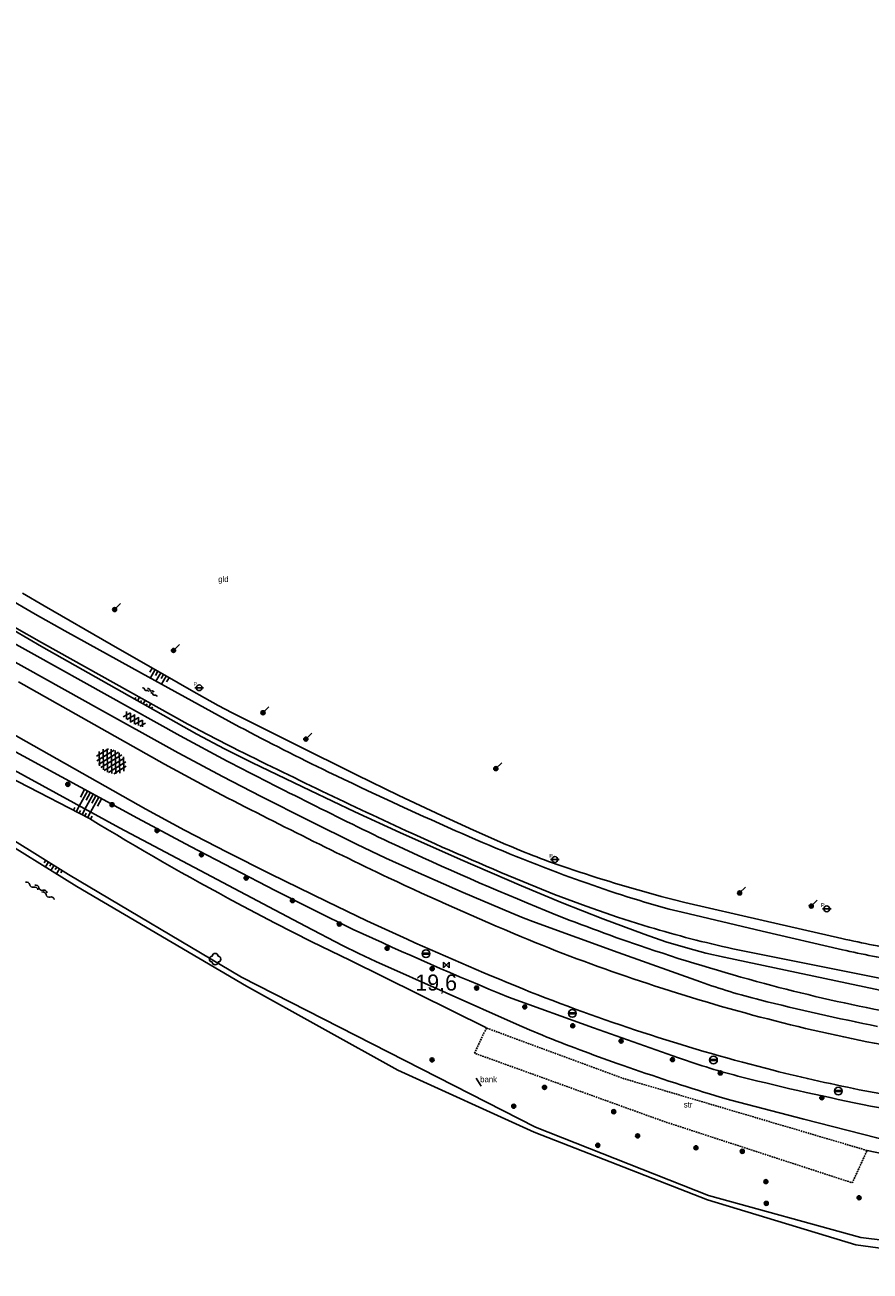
# Model space of a CAD drawing. Header units: metres. Extents: x 121538 to 126242, y 445257 to 454505.
# Tile 39 of 83: x 122399 to 122530, y 452364 to 452557. Entities that reach past the tile are written whole.
import ezdxf
from ezdxf.enums import TextEntityAlignment as Align

# ---------------------------------------------------------------- set-up
doc = ezdxf.new("R2010")
doc.units = ezdxf.units.M
doc.linetypes.add('STIPPELFIJN', pattern=[0.375, 0.25, -0.125])
for name, color, linetype in [('SYMBD01', 8, 'Continuous'), ('SYMBD04', 8, 'Continuous'), ('SYMBD05', 8, 'Continuous'), ('TEK-D05', 8, 'Continuous'), ('TEK-D19', 8, 'Continuous'), ('TER-T09', 8, 'Continuous'), ('TOPOT05', 8, 'STIPPELFIJN'), ('TOPOT19', 8, 'Continuous'), ('TOPOT22', 8, 'Continuous'), ('TOPOT26', 8, 'Continuous'), ('TOPOT30', 8, 'Continuous'), ('TOPOT50', 8, 'Continuous'), ('WAT-T00', 8, 'Continuous'), ('WEG-T01', 8, 'Continuous')]:
    doc.layers.add(name, color=color, linetype=linetype)
doc.styles.add('ISO', font='provutr.shx')
doc.styles.add('rtw_iso', font='iso-rtw.shx')

# ---------------------------------------------------------------- blocks, each defined once
blk = doc.blocks.new('talud')
for p, q in [((0, 0.75), (0.5, 0.75)), ((0, 0.5), (1, 0.5)), ((0, 0.25), (0.5, 0.25)), ((0, 0), (1, 0)), ((0, -0.25), (0.5, -0.25)), ((0, -0.5), (1, -0.5)), ((0, -0.75), (0.5, -0.75))]:
    blk.add_line(p, q)
blk = doc.blocks.new('water-m')
at = {"linetype": 'Continuous'}
for centre, start, end in [((-0.01, 0.75), 129.7446, 230.2554), ((-0.32, 1.12), 309.7446, 50.2554), ((-0.32, 0.37), 309.7446, 50.2554), ((0.32, 0.01), 129.7446, 230.2554), ((0, 0.38), 309.7446, 50.2554), ((-0.01, -0.74), 129.7446, 230.2554), ((-0.32, -0.37), 309.7446, 50.2554), ((-0.32, -1.12), 309.7446, 50.2554), ((0, -0.37), 309.7446, 50.2554)]:
    blk.add_arc(centre, 0.244, start, end, dxfattribs=at)
blk = doc.blocks.new('asfalt-xl')
at = {"linetype": 'Continuous'}
for p, q in [((1.01, 2.03), (-1.74, 0.43)), ((1.01, 2.03), (-1.74, 0.43)), ((0.41, 2.41), (-1.51, 1.29)), ((0.41, 2.41), (-1.51, 1.29)), ((1.75, 0.44), (-1.02, 2.02)), ((1.75, 0.44), (-1.02, 2.02)), ((1.52, 1.29), (-0.43, 2.4)), ((1.52, 1.29), (-0.43, 2.4)), ((1.4, 1.54), (-1.75, -0.3)), ((1.4, 1.54), (-1.75, -0.3)), ((1.41, -1.53), (-1.75, 0.28)), ((1.41, -1.53), (-1.75, 0.28)), ((1.65, -0.94), (-1.64, 0.94)), ((1.65, -0.94), (-1.64, 0.94)), ((1.64, 0.96), (-1.63, -0.95)), ((1.64, 0.96), (-1.63, -0.95)), ((1.77, -0.29), (-1.4, 1.52)), ((1.77, -0.29), (-1.4, 1.52)), ((1.76, 0.3), (-1.39, -1.53)), ((1.76, 0.3), (-1.39, -1.53)), ((1.02, -2.03), (-1.74, -0.45)), ((1.02, -2.03), (-1.74, -0.45)), ((0.41, -2.41), (-1.49, -1.33)), ((0.41, -2.41), (-1.49, -1.33)), ((1.75, -0.43), (-1, -2.03)), ((1.75, -0.43), (-1, -2.03)), ((1.53, -1.28), (-0.41, -2.41)), ((1.53, -1.28), (-0.41, -2.41))]:
    blk.add_line(p, q, dxfattribs=at)
blk = doc.blocks.new('water-l')
at = {"linetype": 'Continuous'}
for centre, start, end in [((-0.47, 2.22), 309.7446, 50.2554), ((0.16, 1.47), 129.7446, 230.2554), ((-0.47, 0.72), 309.7446, 50.2554), ((0.49, 0), 129.7446, 230.2554), ((-0.14, 0.75), 309.7446, 50.2554), ((0.16, -1.51), 129.7446, 230.2554), ((-0.47, -0.76), 309.7446, 50.2554), ((-0.47, -2.26), 309.7446, 50.2554), ((-0.14, -0.75), 309.7446, 50.2554)]:
    blk.add_arc(centre, 0.488, start, end, dxfattribs=at)
blk = doc.blocks.new('struik')
at = {"linetype": 'Continuous'}
for centre, start, end in [((-0.44, 0), 91.0912, 268.9013), ((0, 0.44), 1.0233, 178.9632), ((0.44, 0), 271.6625, 88.3448), ((0, -0.45), 180.4729, 359.5406)]:
    blk.add_arc(centre, 0.45, start, end, dxfattribs=at)
blk = doc.blocks.new('asfalt-m')
for p, q in [((-0.63, 0.38), (0.64, 1.04)), ((-0.63, 0.4), (0.66, -0.42)), ((-0.57, -0.3), (0.73, 0.38)), ((-0.53, 1.07), (0.74, 0.27)), ((-0.52, 1.14), (0.54, 1.69)), ((-0.43, 1.75), (0.63, 1.08)), ((-0.56, -0.38), (0.58, -1.1)), ((-0.49, -0.96), (0.67, -0.36)), ((-0.46, -1.19), (0.39, -1.73)), ((-0.34, -1.59), (0.57, -1.11))]:
    blk.add_line(p, q)
blk = doc.blocks.new('Prov-grensst')
blk.add_line((-0.67, 0), (0.67, 0))
blk.add_circle((0, 0), 0.45)
at = {"style": 'ISO'}
blk.add_text('P', height=0.6, dxfattribs=at).set_placement((-0.61, 0.58), align=Align.MIDDLE)
blk = doc.blocks.new('kilometerpaal')
for p, q in [((-0.44, 0.44), (0.44, -0.44)), ((-0.44, -0.44), (-0.44, 0.44)), ((0.44, 0.44), (-0.44, -0.44)), ((0.44, -0.44), (0.44, 0.44))]:
    blk.add_line(p, q)
at = {"style": 'rtw_iso'}
blk.add_attdef('KILOMETERPAAL', (0.59, 0.87), '', height=2.5, dxfattribs=at)
blk = doc.blocks.new('BOOM')
for radius in [0.315, 0.225, 0.135]:
    blk.add_circle((0, 0), radius)
blk = doc.blocks.new('vruchtboom')
blk.add_line((0, 0), (0.919239, 0.919239))
for radius in [0.315, 0.225, 0.135]:
    blk.add_circle((0, 0), radius)
blk = doc.blocks.new('balise')
blk.add_hatch(color=256).paths.add_polyline_path([(0.6, 0, 0.086579), (0.56, 0.2), (-0.56, 0.2, 0.086579), (-0.6, 0, 0.085386), (-0.57, -0.2), (0.57, -0.2, 0.085386)])
blk.add_circle((0, 0), 0.6)

msp = doc.modelspace()

# ---------------------------------------------------------------- linework, layer by layer
at = {"layer": 'TER-T09'}
for points in [[(122226.61, 452557.23), (122244.65, 452543.4), (122262.51, 452529.96), (122288.41, 452511.84), (122324.92, 452487.42), (122341.65, 452476.64), (122376.31, 452456.12), (122382.39, 452452.56), (122388.51, 452449.06), (122392.63, 452446.78), (122416.31, 452433.93), (122424.55, 452429.54), (122431.13, 452426.11), (122437.73, 452422.72), (122443.78, 452419.64), (122449.86, 452416.66, 0.011934), (122474.02, 452406.14), (122487.22, 452401.38), (122500.46, 452396.69, 0.022882), (122510.31, 452393.71, 0.02485), (122550.5, 452385.71, 0.023006), (122586.97, 452382.05)], [(122211.76, 452545.41), (122205.53, 452542.05), (122210.2, 452537.63), (122231.55, 452526.78), (122252.95, 452517.7), (122274.25, 452508.43), (122294.97, 452497.89), (122310.7, 452487.67), (122335, 452470.01), (122361.38, 452452.58), (122383.53, 452438.93), (122405.62, 452425.21), (122432.52, 452409.26), (122478.24, 452385.95), (122505.12, 452375.31), (122528.79, 452368.8), (122558.26, 452365.17), (122567.74, 452365.23, 0.048735), (122574.3, 452367.11, 0.07597), (122583.46, 452372.46), (122584.74, 452373.54), (122586.89, 452376.87)], [(122470.58, 452401.34), (122449.35, 452411.86), (122443.46, 452414.74), (122437.61, 452417.7), (122431.81, 452420.75, -0.014754), (122408.85, 452433.9), (122386.73, 452445.3), (122364.07, 452458.1), (122327.09, 452478.59), (122307.65, 452492.56), (122290.48, 452505.25)], [(122535.69, 452413.31, -0.014561), (122525.87, 452415.24), (122513.64, 452418.03), (122501.43, 452420.85), (122499.6, 452421.29), (122497.77, 452421.77, -0.014508), (122483.3, 452426.16, -0.021108), (122473.59, 452429.88), (122468.58, 452432.09), (122463.59, 452434.37), (122456.98, 452437.49), (122450.4, 452440.69), (122440.71, 452445.48), (122431.05, 452450.33), (122428.88, 452451.45), (122426.74, 452452.63), (122424.7, 452453.79), (122422.66, 452454.96), (122412.25, 452460.96), (122401.82, 452466.96), (122398.45, 452468.89)], [(122397.16, 452463.1), (122401.41, 452460.65), (122425.55, 452446.98), (122429.85, 452444.73), (122434.19, 452442.57), (122443.19, 452438.23), (122450.14, 452434.94), (122457.11, 452431.72), (122466.56, 452427.52), (122476.05, 452423.41), (122482.35, 452420.78), (122488.7, 452418.28), (122495.1, 452415.9), (122498.49, 452414.75), (122501.92, 452413.72), (122504.72, 452412.99), (122507.54, 452412.34), (122532.75, 452407.01, 0.006445), (122560.18, 452401.72), (122588.09, 452398.93), (122596.47, 452397.55), (122597.69, 452398.03)]]:
    msp.add_lwpolyline(points, format="xyb", dxfattribs=at)
msp.add_lwpolyline([(122586.89, 452376.87), (122571.92, 452376.04), (122548.21, 452378.45), (122529.77, 452382.3)], dxfattribs=at)
at = {"layer": 'TOPOT05', "flags": 128}
for points in [[(122470.58, 452401.34), (122468.73, 452397.42), (122498.22, 452386.8), (122527.47, 452377.28), (122529.77, 452382.3)], [(122529.77, 452382.3), (122491.89, 452393.49), (122470.58, 452401.34)]]:
    msp.add_lwpolyline(points, dxfattribs=at)
at = {"layer": 'TOPOT19'}
msp.add_lwpolyline([(122468.97, 452393.52), (122469.76, 452392.31)], dxfattribs=at)
at = {"layer": 'TOPOT50'}
msp.add_lwpolyline([(122586.89, 452376.87), (122559.41, 452379.46, -0.011439), (122541.23, 452382.13, -0.020667), (122531.28, 452384.25), (122519.94, 452387.18), (122508.61, 452390.14), (122506.93, 452390.6), (122505.26, 452391.1, -0.009568), (122490.94, 452395.82, -0.011565), (122479.28, 452400.22), (122477.27, 452401.05), (122475.28, 452401.91), (122464.31, 452406.79), (122453.37, 452411.69), (122450.76, 452412.9), (122448.19, 452414.18), (122442.46, 452417.15), (122436.76, 452420.18), (122413.54, 452432.42), (122391.59, 452444.41)], format="xyb", dxfattribs=at)
at = {"layer": 'WAT-T00'}
for points in [[(122395.79, 452468.33), (122400.39, 452465.66), (122405.02, 452463.06), (122416.96, 452456.48), (122428.91, 452449.91), (122430.52, 452449.03), (122432.14, 452448.16, 0.010617), (122446.03, 452441.12, 0.007604), (122465.76, 452432, 0.015371), (122482.69, 452425.1, 0.018689), (122496.98, 452420.38), (122498.99, 452419.83), (122501.01, 452419.32), (122513.47, 452416.39), (122525.95, 452413.51, 0.014697), (122535.37, 452411.64, 0.007971)], [(122397.22, 452463.63), (122401.4, 452461.24), (122424.14, 452448.57), (122427.21, 452446.93), (122430.31, 452445.34, 0.007339), (122458.08, 452432, 0.007943), (122476.24, 452424.08), (122481.16, 452422.1), (122486.12, 452420.25), (122490.99, 452418.57), (122495.91, 452417.02, 0.019998), (122508.91, 452413.66), (122532.99, 452408.82), (122537.95, 452407.89, 0.009055), (122560.8, 452404.53), (122588.39, 452402.49), (122600.42, 452402.1), (122604.23, 452401.79)], [(122379.18, 452440.52), (122406.89, 452423.34), (122433.29, 452407.84), (122456.81, 452394.8), (122478.01, 452385.14), (122504.96, 452374.61), (122528.03, 452367.63), (122558.01, 452363.56), (122566.83, 452363.93, 0.037567), (122573.02, 452365.3, 0.059646), (122576.68, 452366.9), (122579.06, 452368.35), (122581.39, 452369.88), (122583.44, 452371.34), (122585.45, 452372.87, 0.051043), (122587.85, 452375.22, 0.031412), (122591.07, 452379.61), (122591.78, 452381.59)]]:
    msp.add_lwpolyline(points, format="xyb", dxfattribs=at)
at = {"layer": 'WEG-T01'}
for points in [[(122603.54, 452396.12), (122601.85, 452396.05), (122596.65, 452396.19), (122591.45, 452396.41), (122587.83, 452396.64), (122578.72, 452397.37), (122569.62, 452398.24), (122564.71, 452398.81), (122559.82, 452399.52), (122535.55, 452403.42), (122531.96, 452404.06, -0.017345), (122513.83, 452408.24, -0.017003), (122494.39, 452414.15, -0.013511), (122479.85, 452419.54, -0.011118), (122456.28, 452429.84, -0.008601), (122430.28, 452442.83), (122422.98, 452446.74), (122400.26, 452459.36), (122396.08, 452461.71)], [(122394.96, 452459.5), (122399.17, 452457.13), (122410.44, 452450.87), (122421.72, 452444.62), (122422.63, 452444.12), (122423.54, 452443.62), (122429.54, 452440.43), (122435.57, 452437.3), (122442.96, 452433.57), (122450.39, 452429.91), (122454.95, 452427.74), (122459.54, 452425.65), (122466.96, 452422.39), (122474.42, 452419.21), (122476.32, 452418.44), (122478.24, 452417.71), (122491.05, 452413.08), (122503.87, 452408.5, 0.023849), (122513.09, 452405.71, 0.012211), (122531.42, 452401.58)], [(122600.83, 452391.43), (122597.43, 452391.43), (122589.42, 452391.79), (122581.41, 452392.25), (122575.21, 452392.69), (122569.01, 452393.2, -0.016517), (122558.9, 452394.44), (122534.66, 452398.29), (122530.91, 452398.96, -0.033228), (122493.38, 452409, -0.018116), (122476.02, 452415.53, -0.01023), (122455.35, 452424.68, -0.008549), (122426.85, 452438.91), (122420.53, 452442.33), (122397.81, 452455.12)], [(122596.45, 452383.83), (122588.59, 452384.23), (122580.74, 452384.7), (122574.46, 452385.16), (122568.18, 452385.7), (122564.76, 452386.05), (122561.36, 452386.47), (122557.96, 452386.96), (122533.21, 452390.89), (122529.44, 452391.57, -0.012581), (122515.18, 452394.77, -0.031826), (122477.43, 452406.93, -0.009331), (122458.25, 452415.13), (122452, 452418), (122445.79, 452420.97), (122436.96, 452425.31), (122430.28, 452428.66), (122423.63, 452432.08), (122417.6, 452435.36), (122393.83, 452448.77)]]:
    msp.add_lwpolyline(points, format="xyb", dxfattribs=at)

# ---------------------------------------------------------------- block references
at = {"layer": 'SYMBD01', "linetype": 'Continuous', "rotation": 61.0828307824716}
msp.add_blockref('asfalt-m', (122415.86, 452449.22), dxfattribs=at)
at = {"layer": 'SYMBD01', "rotation": 241.1308581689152}
msp.add_blockref('asfalt-xl', (122412.27, 452442.79), dxfattribs=at)
at = {"layer": 'SYMBD04', "yscale": 2}
for p, xscale, zscale, rotation in [((122419.93, 452456.53), 1.478704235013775, 1.478704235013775, 240.0241233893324), ((122417.21, 452451.69), 0.645697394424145, 0.645697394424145, 60.45052966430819), ((122409.41, 452437.67), 2.627712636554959, 2.627712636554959, 241.5098933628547), ((122407.7, 452434.49), 0.9854717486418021, 0.9854717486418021, 62.71837709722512), ((122403.35, 452426.62), 0.920061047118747, 0.920061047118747, 238.170804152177)]:
    msp.add_blockref('talud', p, dxfattribs=dict(at, xscale=xscale, zscale=zscale, rotation=rotation))
at = {"layer": 'SYMBD05'}
for name, p, rotation in [('water-m', (122418.31, 452453.66), 60.03250267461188), ('water-l', (122401.22, 452422.79), 58.85843318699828)]:
    msp.add_blockref(name, p, dxfattribs=dict(at, rotation=rotation))
at = {"layer": 'TOPOT22'}
for p in [(122425.93, 452454.22), (122481.24, 452427.52), (122523.5, 452419.86)]:
    msp.add_blockref('Prov-grensst', p, dxfattribs=at)
at = {"layer": 'TOPOT26'}
for name, p in [('vruchtboom', (122412.77, 452466.37)), ('vruchtboom', (122421.92, 452460.01)), ('vruchtboom', (122435.84, 452450.33)), ('vruchtboom', (122442.5, 452446.23)), ('vruchtboom', (122472.05, 452441.65)), ('BOOM', (122405.49, 452439.19)), ('BOOM', (122412.37, 452436.04)), ('BOOM', (122419.37, 452432.02)), ('BOOM', (122426.27, 452428.27)), ('BOOM', (122433.22, 452424.65)), ('vruchtboom', (122509.96, 452422.33)), ('BOOM', (122440.42, 452421.13)), ('vruchtboom', (122521.1, 452420.28)), ('BOOM', (122447.71, 452417.49)), ('struik', (122428.4, 452412.05)), ('BOOM', (122455.14, 452413.73)), ('BOOM', (122462.15, 452410.55)), ('BOOM', (122469.06, 452407.54)), ('BOOM', (122476.55, 452404.62)), ('BOOM', (122484, 452401.68)), ('BOOM', (122491.53, 452399.32)), ('BOOM', (122462.13, 452396.38)), ('BOOM', (122499.51, 452396.43)), ('BOOM', (122506.96, 452394.35)), ('BOOM', (122479.62, 452392.11)), ('BOOM', (122474.83, 452389.18)), ('BOOM', (122522.74, 452390.49)), ('BOOM', (122490.38, 452388.33)), ('BOOM', (122487.9, 452383.1)), ('BOOM', (122494.09, 452384.57)), ('BOOM', (122503.16, 452382.72)), ('BOOM', (122510.37, 452382.17)), ('BOOM', (122514.04, 452377.46)), ('BOOM', (122514.1, 452374.08)), ('BOOM', (122528.54, 452374.95))]:
    msp.add_blockref(name, p, dxfattribs=at)
at = {"layer": 'TOPOT30'}
for p in [(122461.18, 452412.89), (122483.94, 452403.6), (122505.89, 452396.36), (122525.3, 452391.53)]:
    msp.add_blockref('balise', p, dxfattribs=at)
ref = msp.add_blockref('kilometerpaal', (122464.34, 452411.15), dxfattribs=at)
ref.add_attrib('KILOMETERPAAL', '19,6', (122459.51, 452407.15), dxfattribs={"height": 2.5, "style": 'rtw_iso'})

# ---------------------------------------------------------------- texts
at = {"layer": 'TEK-D05', "style": 'ISO'}
for s, p in [('gld', (122428.87, 452470.64)), ('str', (122501.27, 452388.98))]:
    msp.add_text(s, height=0.9, dxfattribs=at).set_placement(p)
at = {"layer": 'TEK-D19', "style": 'ISO'}
msp.add_text('bank', height=0.9, dxfattribs=at).set_placement((122469.62, 452392.91))

doc.saveas('drawing.dxf')
